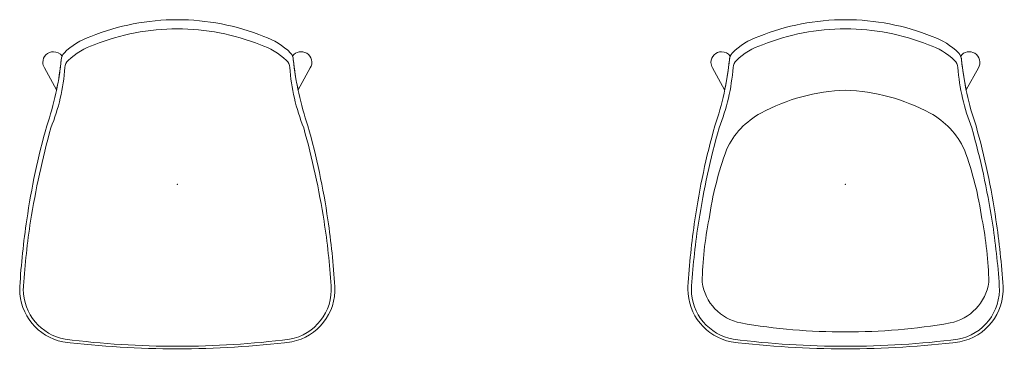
# Model space of a CAD drawing. Header units: metres. Extents: x -0.24 to 1.24, y -0.26 to 0.24.
import ezdxf

# ---------------------------------------------------------------- set-up
doc = ezdxf.new("R2010")
doc.units = ezdxf.units.M
doc.header["$MEASUREMENT"] = 0
doc.layers.add('72_VITRA_INSERT', color=7, linetype='Continuous')
for name, color, linetype, lineweight in [('72_VITRA_STANDARD_D2_CH_FOOT', 7, 'Continuous', 5), ('72_VITRA_STANDARD_D2_CH_SEAT', 7, 'Continuous', 5), ('72_VITRA_STANDARD_D2_CH_SEAT_PAD', 7, 'Continuous', 5), ('D2SNAP', 1, 'Continuous', 5)]:
    doc.layers.add(name, color=color, linetype=linetype, lineweight=lineweight)

# ---------------------------------------------------------------- blocks, each defined once
blk = doc.blocks.new('72_VITRA_STANDARD_D2_HAL_SEAT')
at = {"layer": '72_VITRA_STANDARD_D2_CH_SEAT'}
for points in [[(-0.2358, -0.1531), (-0.2358, -0.1531, 0.012046), (-0.2359, -0.157), (-0.2359, -0.157), (-0.2359, -0.157, 0.358467), (-0.1712, -0.2357), (-0.1712, -0.2357), (-0.1712, -0.2357, 0.031047), (0, -0.2463), (0, -0.2463), (0, -0.2463, 0.031047), (0.1712, -0.2357), (0.1712, -0.2357, 0.37212), (0.2358, -0.1531), (0.2358, -0.1531, 0.02151), (0.2253, -0.053), (0.2253, -0.053), (0.2253, -0.053, 0.033343), (0.1954, 0.0874), (0.1954, 0.0874, -0.056188), (0.1736, 0.1865, 0.169638), (0.1695, 0.1964, 0.115589), (0.1296, 0.2214, 0.095326), (0, 0.2463, 0.095326), (-0.1296, 0.2214, 0.115589), (-0.1695, 0.1964), (-0.1695, 0.1964, 0.169638), (-0.1736, 0.1865, -0.056188), (-0.1954, 0.0874), (-0.1954, 0.0874, 0.033343), (-0.2253, -0.053), (-0.2253, -0.053), (-0.2253, -0.053, 0.02151), (-0.2358, -0.1531), (-0.2358, -0.1531)], [(0, -0.2424), (0, -0.2424), (0, -0.2424, -0.031145), (-0.168, -0.2319), (-0.168, -0.2319, -0.362156), (-0.2305, -0.157, -0.016931), (-0.2303, -0.1519, -0.020844), (-0.2196, -0.0551), (-0.2196, -0.0551, -0.028397), (-0.1892, 0.0843), (-0.1892, 0.0843, 0.076783), (-0.1682, 0.175, -0.197894), (-0.1632, 0.1852, -0.113335), (-0.1243, 0.2088), (-0.1243, 0.2088, -0.094677), (0, 0.2326), (0, 0.2326), (0, 0.2326, -0.094694), (0.1243, 0.2088), (0.1243, 0.2088, -0.113335), (0.1632, 0.1852, -0.197894), (0.1682, 0.175, 0.076783), (0.1892, 0.0843), (0.1892, 0.0843, -0.028397), (0.2196, -0.0551), (0.2196, -0.0551, -0.020844), (0.2303, -0.1519, -0.381425), (0.1681, -0.2319, -0.031149), (0, -0.2424)], [(-0.168, -0.2319, 0.031149), (0, -0.2424), (0, -0.2424), (0, -0.2424, 0.031149), (0.1681, -0.2319), (0.1681, -0.2319, 0.381425), (0.2303, -0.1519, 0.020844), (0.2196, -0.0551, 0.028397), (0.1892, 0.0843), (0.1892, 0.0843, -0.076783), (0.1682, 0.175, 0.197894), (0.1632, 0.1852, 0.113335), (0.1243, 0.2088, 0.094694), (0, 0.2326), (0, 0.2326, 0.094694), (-0.1243, 0.2088, 0.113335), (-0.1632, 0.1852, 0.197894), (-0.1682, 0.175, -0.076783), (-0.1892, 0.0843), (-0.1892, 0.0843, 0.028397), (-0.2196, -0.0551), (-0.2196, -0.0551, 0.020844), (-0.2303, -0.1519), (-0.2303, -0.1519, 0.016931), (-0.2305, -0.157, 0.362156), (-0.168, -0.2319)]]:
    blk.add_lwpolyline(points, format="xyb", close=True, dxfattribs=at)
at = {"layer": 'D2SNAP', "linetype": 'Continuous', "lineweight": 5}
blk.add_point((0, 0), dxfattribs=at)
blk = doc.blocks.new('72_VITRA_STANDARD_D2_HAL_WOOD_FEET')
at = {"layer": '72_VITRA_STANDARD_D2_CH_FOOT'}
for points in [[(-0.199, 0.1741), (-0.1808, 0.1412), (-0.1808, 0.1412, 0.025623), (-0.1736, 0.187), (-0.1736, 0.187, -0.078487), (-0.1725, 0.192, 0.236745), (-0.1853, 0.1984, 0.414214), (-0.2013, 0.1824, 0.137392), (-0.199, 0.1741)], [(0.1725, 0.192, -0.078487), (0.1736, 0.187), (0.1736, 0.187, 0.025623), (0.1808, 0.1412), (0.1808, 0.1412), (0.199, 0.1741, 0.414214), (0.1936, 0.1961, 0.386715), (0.1725, 0.192)]]:
    blk.add_lwpolyline(points, format="xyb", close=True, dxfattribs=at)
at = {"layer": 'D2SNAP', "linetype": 'Continuous', "lineweight": 5}
blk.add_point((0, 0), dxfattribs=at)
blk = doc.blocks.new('72_VITRA_STANDARD_D2_HAL_ARMCHAIR_SEAT_PAD')
at = {"layer": '72_VITRA_STANDARD_D2_CH_SEAT_PAD', "flags": 128}
blk.add_lwpolyline([(-0.2146, -0.1466, 0.317061), (-0.1567, -0.2075, 0.042924), (0, -0.2209, 0.042924), (0.1567, -0.2075, 0.317061), (0.2146, -0.1466, 0.043619), (0.2043, -0.0518, 0.050744), (0.178, 0.0518, 0.161571), (0.1266, 0.1067, 0.113205), (0, 0.141, 0.113205), (-0.1266, 0.1067, 0.161571), (-0.178, 0.0518, 0.050744), (-0.2042, -0.0518, 0.043619), (-0.2146, -0.1466)], format="xyb", close=True, dxfattribs=at)
at = {"layer": 'D2SNAP', "linetype": 'Continuous', "lineweight": 5}
blk.add_point((0, 0), dxfattribs=at)
blk = doc.blocks.new('72vitra_standard292F4DAB587AD4788ADE412E0E94B2EF6')
for name in ['72_VITRA_STANDARD_D2_HAL_SEAT', '72_VITRA_STANDARD_D2_HAL_WOOD_FEET', '72_VITRA_STANDARD_D2_HAL_ARMCHAIR_SEAT_PAD']:
    blk.add_blockref(name, (0, -0.0066))
blk = doc.blocks.new('XCAD039A77E19F25882206BC595EE1D83B6AA5')
at = {"color": 7}
blk.add_blockref('72vitra_standard292F4DAB587AD4788ADE412E0E94B2EF6', (0, 0), dxfattribs=at)
blk = doc.blocks.new('72vitra_standard25EF48536C6384D979629A032BAA327E5')
for name in ['72_VITRA_STANDARD_D2_HAL_SEAT', '72_VITRA_STANDARD_D2_HAL_WOOD_FEET']:
    blk.add_blockref(name, (0, -0.0066))
blk = doc.blocks.new('XCAD03772ABE4482141B64375F02EE8EE0ABEA')
at = {"color": 7}
blk.add_blockref('72vitra_standard25EF48536C6384D979629A032BAA327E5', (0, 0), dxfattribs=at)

msp = doc.modelspace()

# ---------------------------------------------------------------- block references
at = {"layer": '72_VITRA_INSERT'}
for name, p in [('XCAD03772ABE4482141B64375F02EE8EE0ABEA', (0, 0)), ('XCAD039A77E19F25882206BC595EE1D83B6AA5', (1, 0))]:
    msp.add_blockref(name, p, dxfattribs=at)

doc.saveas('drawing.dxf')
